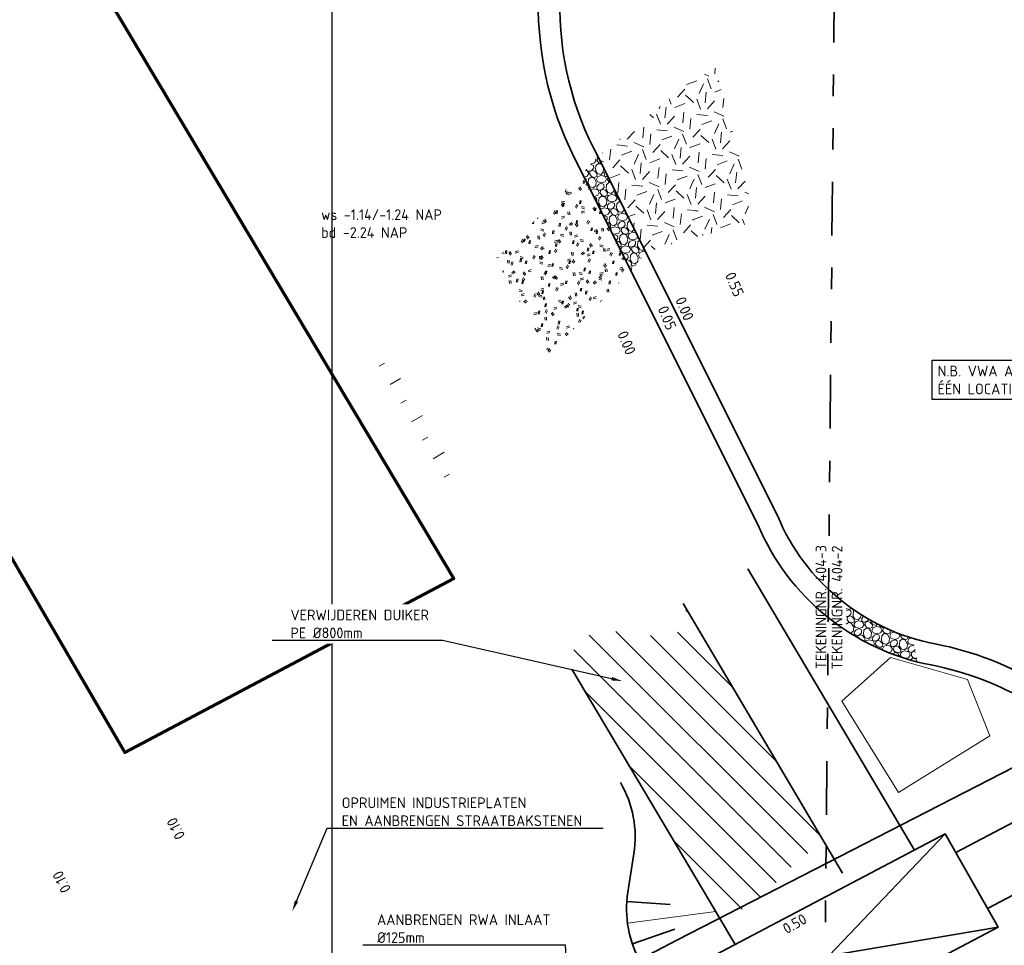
# Model space of a CAD drawing. Header units: metres. Extents: x 109063 to 109671, y 521086 to 521391.
# Tile 44 of 85: x 109203 to 109248, y 521256 to 521299. Entities that reach past the tile are written whole.
import ezdxf
from ezdxf import colors
from ezdxf.entities.mleader import LeaderData, LeaderLine
from ezdxf.lldxf.tags import DXFTag
from ezdxf.math import Vec2, Vec3

# ---------------------------------------------------------------- set-up
doc = ezdxf.new("R2010")
doc.units = ezdxf.units.M
doc.linetypes.add('AL-TEKENBLADGRENS', pattern=[11.5, 2.5, -1.5, 1, -1.5, 1, -1.5, 2.5])
for name, color, linetype, lineweight in [('B-WE-GW-TALUDARCERING_KORT-G', 253, 'Continuous', 18), ('B-WE-GW-TALUDARCERING_LANG-G', 253, 'Continuous', 18), ('N-WE-GR-GRAS-A-200', 62, 'Continuous', 18), ('N-WE-GR-GRAS_RUIGGRAS-A-200', 62, 'Continuous', 18), ('N-WE-GW-GROND_ONTGRAVEN-A-200', 7, 'Continuous', 18), ('N-WE-GW-TALUD-G', 90, 'Continuous', 35), ('N-WE-GW-TALUDARCERING_KORT-G', 90, 'Continuous', 35), ('N-WE-GW-TALUDARCERING_LANG-G', 90, 'Continuous', 18), ('N-WE-GW-WATERGANG-G', 160, 'Continuous', 35), ('N-WE-KG-WERKGRENS_FASE 3A-G', 10, 'XX-WERKGRENS_CIRCEL', 70), ('N-WE-KW-KUNSTWERK_BRUG-G', 170, 'Continuous', 35), ('N-WE-OV-KABEL_GROEP3-G', 130, 'OV-KABEL-SO', 35), ('N-WE-VH-KANTVERHARDING_VOETPAD_WANDELPAD-G', 2, 'Continuous', 35), ('N-WE-VH-KANTVERHARDING_WEG-G', 4, 'Continuous', 35), ('V-WE-VH-VERHARDING_HALFVERHARDING-A-200', 122, 'Continuous', 18), ('X-XX-AL-HOOGTELABEL-T25', 7, 'Continuous', 25), ('X-XX-AL-PEILMAAT-T25', 7, 'Continuous', 25), ('X-XX-AL-T25', 7, 'Continuous', 25), ('X-XX-AL-TEKENBLADGRENS-G', 7, 'AL-TEKENBLADGRENS', 35), ('X-XX-AL-VERWIJZING-T25', 7, 'Continuous', 25)]:
    doc.layers.add(name, color=color, linetype=linetype, lineweight=lineweight)
doc.layers.add('N-WE-GR-BOOMVAK-G', color=7, linetype='Continuous', lineweight=18, true_color=0xcc6600)
doc.layers.add('X-XX-AL-HULPLIJN-G', color=2, linetype='Continuous', lineweight=30, plot=False)
doc.styles.add('NLCS-ISO-M200-T25', font='NLCS-ISO.ttf', dxfattribs={"height": 0.5})
doc.styles.get("Standard").update_dxf_attribs({"font": 'isocpeur.ttf'})
tags = doc.linetypes.add('OV-KABEL-SO', pattern='A,4,-1,[103,NLCS.SHX,S=0.75,R=0,X=0,Y=0],-1,4,-1.5,["0V",Standard,S=1,R=0,X=0,Y=-0.5],-3', length=14.5).pattern_tags.tags
tags[18] = DXFTag(74, 10)
doc.linetypes.add('XX-WERKGRENS_CIRCEL', pattern='A,10,-2.5,[69,NLCS.SHX,S=1,R=0,X=0,Y=0],-2.5', length=15)
pattern_1 = [(20.83497584, (0, 0), (1.15786235, 2.580572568), [0.5, -1.5]), (20.83497584, (0.6013, 1.5128), (1.15786235, 2.580572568), [0.5, -1.5]), (110.83497584, (-0.062, 0.7254), (-2.580572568, 1.15786235), [0.5, -1.5]), (110.83497584, (0.4367, 1.6641), (-2.580572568, 1.15786235), [0.5, -1.5]), (65.83497584, (-0.1241, 1.4507), (-0.711355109, 1.869217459), [0.5, -2.328427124]), (155.83497584, (1.028, 0.3912), (-1.869217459, -0.711355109), [0.5, -2.328427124]), (47.40002704, (0.2539, 0.7386), (1.8692174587, 0.7113551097), [0.5, -3.972135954]), (47.40002704, (0.7394, 1.9933), (1.8692174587, 0.7113551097), [0.5, -3.972135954]), (84.26992466, (1.30845, 0.49795), (-0.7113551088, 1.869217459), [0.5, -3.972135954]), (84.26992466, (0.1472, 1.019), (-0.7113551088, 1.869217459), [0.5, -3.972135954]), (84.26992466, (0.9793, 0.8007), (-0.7113551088, 1.869217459), [0.5, -3.972135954]), (137.40002704, (-0.39125, 1.0281), (-0.7113551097, 1.8692174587), [0.5, -3.972135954]), (174.26992466, (0.2671, 0.42265), (-1.869217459, -0.7113551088), [0.5, -3.972135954])]

msp = doc.modelspace()

# ---------------------------------------------------------------- hatches: boundary and pattern name
at = {"layer": 'N-WE-GR-GRAS-A-200', "transparency": 33554687}
h = msp.add_hatch(dxfattribs=at)
h.set_pattern_fill('AGR-GRAS_02', color=256, scale=0.2, angle=20.835, pattern_type=2)
h.set_pattern_definition(pattern_1)
h.paths.add_polyline_path([(109233.573, 521296.157), (109234.917, 521296.924), (109236.465, 521291.361), (109236.465, 521289.67), (109234.803, 521289.217), (109235.012, 521290.12), (109234.996, 521291.045), (109234.895, 521291.41)])
h = msp.add_hatch(dxfattribs=at)
h.set_pattern_fill('AGR-GRAS_02', color=256, scale=0.2, angle=20.835, pattern_type=2)
h.set_pattern_definition(pattern_1)
edge = h.paths.add_edge_path()
edge.add_line((109232.734, 521295.445), (109233.573, 521296.157))
edge.add_line((109233.573, 521296.157), (109234.895, 521291.41))
edge.add_arc((109231.461, 521290.454), 3.564, -20.3066, 15.5519, ccw=False)
edge.add_line((109234.803, 521289.217), (109233.681, 521288.981))
edge.add_line((109233.681, 521288.981), (109233.869, 521289.572))
edge.add_arc((109230.972, 521290.492), 3.039, 342.3785, 370.0031)
edge.add_line((109233.965, 521291.02), (109232.734, 521295.445))
h = msp.add_hatch(dxfattribs=at)
h.set_pattern_fill('AGR-GRAS_02', color=256, scale=0.2, angle=20.835, pattern_type=2)
h.set_pattern_definition(pattern_1)
edge = h.paths.add_edge_path()
edge.add_line((109229.446, 521292.785), (109232.734, 521295.445))
edge.add_line((109232.734, 521295.445), (109234.014, 521290.845))
edge.add_arc((109232.37, 521290.388), 1.706, -28.5515, 15.5519, ccw=False)
edge.add_arc((109235.305, 521288.791), 1.636, 151.4485, 173.3085)
edge.add_line((109233.681, 521288.981), (109231.684, 521288.312))
edge.add_line((109231.684, 521288.312), (109229.446, 521292.785))
at = {"layer": 'N-WE-GR-GRAS_RUIGGRAS-A-200'}
h = msp.add_hatch(dxfattribs=at)
h.set_pattern_fill('AGR-GRAS_RUIGGRAS-SO', color=256, scale=0.2, pattern_type=2)
h.set_pattern_definition([(40, (109286.1259, 521173.818), (-0.555183, 1.361717), [0.15, -1.6]), (40, (109286.1759, 521173.768), (-0.555183, 1.361717), [0.15, -1.6]), (95, (109286.4259, 521173.768), (-1.572732, 0.765842), [0.15, -0.8]), (95, (109286.4959, 521173.768), (-1.572732, 0.765842), [0.15, -0.8]), (125, (109286.5259, 521174.018), (-1.474644, 0.188218), [0.15, -1]), (125, (109286.5759, 521174.068), (-1.474644, 0.188218), [0.15, -1]), (15, (109286.1259, 521174.068), (0.3207365, 1.121217), [0.15, -0.8]), (15, (109286.1259, 521174.138), (0.3207365, 1.121217), [0.15, -0.8]), (165, (109286.1259, 521174.068), (-0.967784, -1.293597), [0.15, -0.8]), (165, (109286.1259, 521174.138), (-0.967784, -1.293597), [0.15, -0.8]), (65, (109286.1259, 521173.818), (-0.534868, 0.745933), [0.15, -1]), (65, (109286.1759, 521173.768), (-0.534868, 0.745933), [0.15, -1]), (80, (109286.4259, 521173.768), (-1.320928, 1.1468), [0.15, -0.8]), (80, (109286.4759, 521173.768), (-1.320928, 1.1468), [0.15, -0.8]), (80, (109286.2259, 521174.018), (-0.932713, 0.4690905), [0.15, -0.8]), (80, (109286.2759, 521174.018), (-0.932713, 0.4690905), [0.15, -0.8])])
h.paths.add_polyline_path([(109224.68, 521288.002), (109228.722, 521291.997), (109230.989, 521287.465), (109227.182, 521283.599)])
at = {"layer": 'N-WE-GW-GROND_ONTGRAVEN-A-200'}
h = msp.add_hatch(dxfattribs=at)
h.set_pattern_fill('AGW-WERK_ONTGRAVEN-SO', color=256, scale=0.2, pattern_type=2)
h.set_pattern_definition([(135, (109286.1259, 521173.818), (-0.707107, -0.707107), [])])
edge = h.paths.add_edge_path()
edge.add_line((109228.231, 521268.91), (109228.379, 521270.261))
edge.add_line((109228.379, 521270.261), (109229.082, 521270.504))
edge.add_line((109229.082, 521270.504), (109230.34, 521270.671))
edge.add_line((109230.34, 521270.671), (109230.958, 521270.601))
edge.add_line((109230.958, 521270.601), (109231.403, 521270.486))
edge.add_line((109231.403, 521270.486), (109232.566, 521270.456))
edge.add_arc((109232.592, 521271.437), 0.981, 268.4846, 379.0466)
edge.add_line((109233.52, 521271.757), (109233.584, 521271.699))
edge.add_line((109233.584, 521271.699), (109240.512, 521259.973))
edge.add_line((109240.512, 521259.973), (109240.446, 521260.06))
edge.add_line((109240.446, 521260.06), (109240.428, 521260.081))
edge.add_arc((109239.677, 521259.44), 0.987, 40.4396, 131.9788)
edge.add_line((109239.017, 521260.174), (109237.946, 521259.235))
edge.add_line((109237.946, 521259.235), (109237.478, 521258.56))
edge.add_line((109237.478, 521258.56), (109235.773, 521257.453))
edge.add_line((109235.773, 521257.453), (109234.614, 521258.16))
edge.add_line((109234.614, 521258.16), (109228.231, 521268.91))
at = {"layer": 'V-WE-VH-VERHARDING_HALFVERHARDING-A-200'}
h = msp.add_hatch(dxfattribs=at)
h.set_pattern_fill('AVH-HALFVERHARDING_GRIND_01-SO', color=256, scale=0.2, pattern_type=2)
h.set_pattern_definition([(342.74206, (109288.7377, 521174.2618), (0.345472, 0.6255296), [0.17454, -0.69884]), (17.25794, (109288.07035, 521174.46914), (0.3454736, 0.6255353), [0.17454, -1.0606]), (61.0888, (109288.237, 521174.5209), (-0.8340377, 0.2591115), [0.1428, -0.57178]), (118.9112, (109288.65153, 521175.27146), (-0.3454757, -0.6255428), [0.1428, -0.86778]), (162.74206, (109288.237, 521174.7709), (-0.345472, -0.6255296), [0.17454, -0.69884]), (197.25794, (109288.07035, 521174.8227), (-0.3454736, -0.6255353), [0.17454, -1.0606]), (241.0888, (109287.9037, 521174.771), (0.8340377, -0.2591115), [0.1428, -0.57178]), (298.9112, (109288.1801, 521175.27146), (0.3454757, 0.6255428), [0.1428, -0.86778]), (342.74206, (109287.0482, 521175.1724), (-0.4885685, 0.8846327), [0.15578, -0.71758]), (40.85185, (109286.1606, 521173.24956), (0.3454716, 0.62553237), [0.1566, -2.31624]), (84.58698, (109287.31545, 521175.2286), (-0.14309664, 1.5101735), [0.19018, -1.95508]), (118.9112, (109288.16735, 521175.1579), (-0.834054, 0.259106), [0.18928, -0.82132]), (162.74206, (109287.2419, 521175.5836), (0.4885685, -0.8846327), [0.1567, -0.71664]), (40.85185, (109285.93765, 521173.65134), (0.3454716, 0.62553237), [0.15622, -2.31662]), (84.58698, (109286.95617, 521175.33906), (-0.3454706, -0.62553976), [0.18974, -1.95554]), (298.9112, (109286.9562, 521175.33906), (0.834054, -0.259106), [0.19042, -0.82018]), (26.66898, (109285.38507, 521173.99612), (-1.17951603, -0.36643148), [0.11696, -2.90952]), (84.58698, (109287.36003, 521175.66588), (-0.3454706, -0.62553976), [0.11724, -2.02802]), (131.76242, (109286.39395, 521177.55188), (-1.3226255, 1.1437447), [0.15658, -2.56274]), (162.742, (109285.3963, 521174.2819), (-0.3454723, -0.6255293), [0.12604, -0.74732]), (26.66898, (109285.17133, 521174.26674), (-1.17951603, -0.36643148), [0.1171, -2.90938]), (84.58698, (109287.02967, 521175.7562), (-0.3454706, -0.62553976), [0.1286, -2.01666]), (131.76242, (109286.14201, 521177.42524), (-1.3226255, 1.1437447), [0.13436, -2.58496]), (342.742, (109287.11915, 521175.656), (0.3454723, 0.6255293), [0.1428, -0.73056]), (50.24156, (109287.27013, 521174.42878), (0.34546939, 0.62552944), [0.13896, -4.40622]), (95.41302, (109287.359, 521174.5356), (-0.4885705, 0.8846359), [0.12196, -1.39498]), (150.93884, (109285.53631, 521176.68538), (-0.83404266, 0.25911215), [0.11236, -3.3091]), (197.25794, (109287.24927, 521174.7116), (0.8340399, -0.2591075), [0.14282, -1.0923]), (50.24156, (109287.01817, 521174.55538), (0.34546939, 0.62552944), [0.14808, -4.3971]), (95.41302, (109287.02865, 521174.4448), (-0.4885705, 0.8846359), [0.11106, -1.40588]), (150.93884, (109285.32257, 521176.41478), (-0.83404266, 0.25911215), [0.12024, -3.30122]), (17.25794, (109287.13375, 521174.3864), (-0.8340399, 0.2591075), [0.1428, -1.09232])])
h.paths.add_polyline_path([(109228.722, 521291.997), (109229.446, 521292.785), (109231.684, 521288.312), (109230.989, 521287.465)])
h = msp.add_hatch(dxfattribs=at)
h.set_pattern_fill('AVH-HALFVERHARDING_GRIND_01-SO', color=256, scale=0.2, pattern_type=2)
h.set_pattern_definition([(342.74206, (109641.2032, 521255.13034), (0.3454718, 0.6255296), [0.17454, -0.69884]), (17.25794, (109640.53583, 521255.3377), (0.3454736, 0.6255353), [0.17454, -1.0606]), (61.0888, (109640.7025, 521255.3895), (-0.8340377, 0.2591115), [0.1428, -0.57178]), (118.9112, (109641.117, 521256.14), (-0.3454757, -0.62554285), [0.1428, -0.86778]), (162.74206, (109640.7025, 521255.63946), (-0.3454718, -0.6255296), [0.17454, -0.69884]), (197.25794, (109640.53583, 521255.69124), (-0.3454736, -0.6255353), [0.17454, -1.0606]), (241.0888, (109640.36915, 521255.6396), (0.8340377, -0.2591115), [0.1428, -0.57178]), (298.9112, (109640.6456, 521256.14), (0.3454757, 0.62554285), [0.1428, -0.86778]), (342.74206, (109639.5137, 521256.0409), (-0.4885685, 0.8846327), [0.15578, -0.71758]), (40.85185, (109638.62607, 521254.1181), (0.34547161, 0.62553237), [0.1566, -2.31624]), (84.58698, (109639.78093, 521256.09714), (-0.14309664, 1.51017349), [0.19018, -1.95508]), (118.9112, (109640.63283, 521256.02646), (-0.8340539, 0.2591061), [0.18928, -0.82132]), (162.74206, (109639.7074, 521256.45216), (0.4885685, -0.8846327), [0.1567, -0.71664]), (40.85185, (109638.40313, 521254.51988), (0.34547161, 0.62553237), [0.15622, -2.31662]), (84.58698, (109639.42165, 521256.2076), (-0.3454706, -0.62553976), [0.18974, -1.95554]), (298.9112, (109639.42165, 521256.2076), (0.8340539, -0.2591061), [0.19042, -0.82018]), (26.668985, (109637.85055, 521254.86466), (-1.17951603, -0.36643148), [0.11696, -2.90952]), (84.58698, (109639.8255, 521256.53442), (-0.3454706, -0.62553976), [0.11724, -2.02802]), (131.76242, (109638.85943, 521258.42042), (-1.32262549, 1.14374471), [0.15658, -2.56274]), (162.74202, (109637.8618, 521255.15044), (-0.3454723, -0.6255293), [0.12604, -0.74732]), (26.668985, (109637.63681, 521255.13528), (-1.17951603, -0.36643148), [0.1171, -2.90938]), (84.58698, (109639.49515, 521256.62474), (-0.3454706, -0.62553976), [0.1286, -2.01666]), (131.76242, (109638.6075, 521258.29378), (-1.32262549, 1.14374471), [0.13436, -2.58496]), (342.74202, (109639.5846, 521256.5245), (0.3454723, 0.6255293), [0.1428, -0.73056]), (50.24156, (109639.73561, 521255.29732), (0.34546939, 0.625529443), [0.13896, -4.40622]), (95.41302, (109639.82447, 521255.40414), (-0.48857046, 0.88463593), [0.12196, -1.39498]), (150.93884, (109638.0018, 521257.55392), (-0.83404266, 0.25911215), [0.11236, -3.3091]), (197.25794, (109639.71475, 521255.5801), (0.83403986, -0.25910747), [0.14282, -1.0923]), (50.24156, (109639.48365, 521255.42392), (0.34546939, 0.625529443), [0.14808, -4.3971]), (95.41302, (109639.49413, 521255.31336), (-0.48857046, 0.88463593), [0.11106, -1.40588]), (150.93884, (109637.78805, 521257.28332), (-0.83404266, 0.25911215), [0.12024, -3.30122]), (17.25794, (109639.59923, 521255.25494), (-0.83403986, 0.25910747), [0.1428, -1.09232])])
edge = h.paths.add_edge_path()
edge.add_arc((109247.046, 521279.901), 10, 232.8967, 248.8278)
edge.add_line((109243.435, 521270.576), (109243.521, 521270.535))
edge.add_line((109243.521, 521270.535), (109244.084, 521270.328))
edge.add_line((109244.084, 521270.328), (109244.386, 521269.212))
edge.add_line((109244.386, 521269.212), (109243.722, 521269.394))
edge.add_line((109243.722, 521269.394), (109243.162, 521269.6))
edge.add_line((109243.162, 521269.6), (109242.563, 521269.879))
edge.add_line((109242.563, 521269.879), (109241.949, 521270.153))
edge.add_line((109241.949, 521270.153), (109241.46, 521270.425))
edge.add_line((109241.46, 521270.425), (109241.022, 521270.697))
edge.add_line((109241.022, 521270.697), (109241.014, 521271.925))

# ---------------------------------------------------------------- linework, layer by layer
at = {"layer": 'B-WE-GW-TALUDARCERING_KORT-G'}
for p, q in [((109219.265, 521283.03), (109219.509, 521283.172)), ((109220.271, 521281.302), (109220.521, 521281.447)), ((109221.278, 521279.573), (109221.532, 521279.722)), ((109222.284, 521277.845), (109222.544, 521277.997))]:
    msp.add_line(p, q, dxfattribs=at)
at = {"layer": 'B-WE-GW-TALUDARCERING_LANG-G'}
for p, q in [((109219.768, 521282.166), (109220.261, 521282.453)), ((109220.774, 521280.438), (109221.279, 521280.731)), ((109221.781, 521278.709), (109222.296, 521279.009))]:
    msp.add_line(p, q, dxfattribs=at)
at = {"layer": 'N-WE-GR-BOOMVAK-G'}
msp.add_lwpolyline([(109240.818, 521267.405), (109243.072, 521269.45), (109246.662, 521268.418), (109247.704, 521265.798), (109243.458, 521263.158)], close=True, dxfattribs=at)
at = {"layer": 'N-WE-GW-TALUD-G', "flags": 128}
msp.add_lwpolyline([(109244.191, 521260.469), (109236.441, 521273.587)], dxfattribs=at)
msp.add_lwpolyline([(109230.497, 521263.617, -0.173736), (109231.128, 521260.304), (109230.845, 521258.505, 0.172478), (109231.462, 521255.212), (109232.285, 521253.8)], format="xyb", dxfattribs=at)
at = {"layer": 'N-WE-GW-TALUDARCERING_KORT-G'}
for p, q in [((109230.795, 521258.07), (109232.813, 521257.931)), ((109231.056, 521256.1), (109233.04, 521256.783))]:
    msp.add_line(p, q, dxfattribs=at)
at = {"layer": 'N-WE-GW-TALUDARCERING_LANG-G'}
msp.add_line((109230.827, 521257.072), (109234.936, 521257.615), dxfattribs=at)
at = {"layer": 'N-WE-GW-WATERGANG-G', "flags": 128}
for points in [[(109233.427, 521271.964), (109240.85, 521259.402)], [(109228.231, 521268.91), (109234.614, 521258.16)]]:
    msp.add_lwpolyline(points, dxfattribs=at)
at = {"layer": 'N-WE-GW-WATERGANG-G', "color": 253}
msp.add_lwpolyline([(109235.848, 521256.072), (109234.614, 521258.16)], dxfattribs=at)
at = {"layer": 'N-WE-KW-KUNSTWERK_BRUG-G'}
msp.add_lwpolyline([(109234.796, 521249.867), (109248.094, 521256.873), (109245.621, 521261.222), (109232.306, 521254.207)], close=True, dxfattribs=at)
for points in [[(109245.621, 521261.222), (109234.796, 521249.867)], [(109232.306, 521254.207), (109248.094, 521256.873)]]:
    msp.add_lwpolyline(points, dxfattribs=at)
at = {"layer": 'N-WE-VH-KANTVERHARDING_VOETPAD_WANDELPAD-G', "flags": 128}
for points in [[(109267.943, 521307.309), (109262.917, 521310.287, 0.132994), (109242.769, 521315.875, 0.559625), (109228.362, 521292.716), (109236.901, 521275.649, 0.251029), (109244.967, 521269.099, -0.176402), (109253.277, 521264.126, -0.176402)], [(109267.433, 521306.449), (109262.407, 521309.427, 0.132994), (109242.762, 521314.875, 0.559625), (109229.256, 521293.164), (109237.811, 521276.066, 0.251899), (109245.156, 521270.081, -0.179801), (109254.178, 521264.6)]]:
    msp.add_lwpolyline(points, format="xyb", dxfattribs=at)
at = {"layer": 'N-WE-VH-KANTVERHARDING_WEG-G'}
msp.add_line((109258.832, 521267.052), (109246.116, 521260.352), dxfattribs=at)
at = {"layer": 'N-WE-VH-KANTVERHARDING_WEG-G', "flags": 128}
msp.add_lwpolyline([(109261.817, 521265.234), (109247.6, 521257.743)], dxfattribs=at)
at = {"layer": 'X-XX-AL-HULPLIJN-G', "flags": 128}
msp.add_lwpolyline([(109217.068, 521390.72), (109412.538, 521390.72), (109412.538, 521229.992), (109217.068, 521229.992)], close=True, dxfattribs=at)
at = {"layer": 'X-XX-AL-TEKENBLADGRENS-G'}
msp.add_lwpolyline([(109261.328, 521166.17), (109261.328, 521243.911), (109239.92, 521244.118), (109240.728, 521327.985)], dxfattribs=at)

# ---------------------------------------------------------------- texts
at = {"layer": 'X-XX-AL-T25', "char_height": 0.5, "attachment_point": 1, "style": 'NLCS-ISO-M200-T25'}
for s, insert, rotation in [('0.55', (109235.818, 521287.468), 292.9438), ('0.05', (109232.68, 521285.898), 292.9438), ('0.00', (109233.5, 521286.317), 292.9438), ('0.00', (109230.8, 521284.726), 292.9438), ('0.10', (109209.798, 521260.897, -0.184), 116.6127), ('0.10', (109204.481, 521258.413, -0.184), 116.6127), ('0.50', (109237.995, 521256.975), 29.5148)]:
    msp.add_mtext_dynamic_manual_height_columns(s, width=1.41981, gutter_width=2.5, heights=[0], dxfattribs=dict(at, insert=insert, rotation=rotation))
at = {"layer": 'X-XX-AL-VERWIJZING-T25', "insert": (109216.56, 521290.336), "char_height": 0.5, "attachment_point": 1, "style": 'NLCS-ISO-M200-T25'}
msp.add_mtext_dynamic_manual_height_columns('ws -1.14/-1.24 NAP\\Pbd -2.24 NAP', width=12.93914, gutter_width=6.25, heights=[0], dxfattribs=at)
at = {"layer": 'X-XX-AL-VERWIJZING-T25', "char_height": 0.5, "attachment_point": 1, "rotation": 90, "style": 'NLCS-ISO-M200-T25'}
for s, insert in [('TEKENINGNR. 404-3', (109239.59, 521268.905)), ('TEKENINGNR. 404-2', (109240.342, 521268.892))]:
    msp.add_mtext_dynamic_manual_height_columns(s, width=8.76536, gutter_width=2.5, heights=[0], dxfattribs=dict(at, insert=insert))

# ---------------------------------------------------------------- leaders
at = {"layer": 'X-XX-AL-HOOGTELABEL-T25'}
ml = msp.add_multileader_mtext('Standard', dxfattribs=at)
ml.set_content('AANBRENGEN RWA INLAAT \\P%%C125mm', color=256, style='NLCS-ISO-M200-T25')
ml.set_leader_properties(color=256, linetype='ByLayer', lineweight=-1)
ml.build(insert=Vec2(0, 0))
ml.multileader.update_dxf_attribs({"text_left_attachment_type": 5, "text_right_attachment_type": 5, "dogleg_length": 0.5, "arrow_head_size": 0.5})
ctx = ml.context
ctx.base_point, ctx.char_height, ctx.arrow_head_size, ctx.landing_gap_size, ctx.plane_origin = Vec3(109218.984, 521256.044), 0.5, 0.5, 0.18, Vec3(109228.308, 521250.122)
ctx.left_attachment, ctx.right_attachment = 5, 5
notes = []
notes.append((ctx, [(0, (1, 1, 0), (109227.944, 521256.044), (-1, 0), 0.5, [(0, [(109228.308, 521250.122)], 0, [])])]))
ctx.mtext.insert, ctx.mtext.flow_direction = Vec3(109219.164, 521257.478), 5
at = {"layer": 'X-XX-AL-PEILMAAT-T25'}
ml = msp.add_multileader_mtext('Standard', dxfattribs=at)
ml.set_content('OPRUIMEN INDUSTRIEPLATEN\\PEN AANBRENGEN STRAATBAKSTENEN', color=256, style='NLCS-ISO-M200-T25')
ml.set_leader_properties(color=256, linetype='ByLayer', lineweight=-1)
ml.build(insert=Vec2(0, 0))
ml.multileader.update_dxf_attribs({"text_left_attachment_type": 5, "text_right_attachment_type": 5, "dogleg_length": 0.5, "arrow_head_size": 0.5})
ctx = ml.context
ctx.base_point, ctx.char_height, ctx.arrow_head_size, ctx.landing_gap_size, ctx.plane_origin, ctx.plane_x_axis = Vec3(109217.337, 521261.492), 0.5, 0.5, 0.18, Vec3(109215.218, 521257.628), Vec3(1, 0, 0)
ctx.left_attachment, ctx.right_attachment = 5, 5
notes.append((ctx, [(0, (1, 1, 0), (109216.837, 521261.492), (1, 0, 0), 0.5, [(0, [(109215.218, 521257.628)], 0, [])])]))
ctx.mtext.insert, ctx.mtext.text_direction, ctx.mtext.flow_direction = Vec3(109217.517, 521262.925), Vec3(1, 0, 0), 5
for ctx, leaders in notes:
    for number, flags, end, landing, length, lines in leaders:
        leader = LeaderData()
        leader.index, (leader.has_last_leader_line, leader.has_dogleg_vector, leader.attachment_direction) = number, flags
        leader.last_leader_point, leader.dogleg_vector, leader.dogleg_length = Vec3(end), Vec3(landing), length
        for number, points, colour, breaks in lines:
            line = LeaderLine()
            line.index, line.vertices, line.color, line.breaks = number, Vec3.list(points), colors.encode_raw_color(colour), breaks
            leader.lines.append(line)
        ctx.leaders.append(leader)

# ---------------------------------------------------------------- next in the draw order: texts
at = {"layer": 'X-XX-AL-PEILMAAT-T25', "insert": (109245.275, 521283.048), "char_height": 0.5, "attachment_point": 1, "style": 'NLCS-ISO-M200-T25', "bg_fill": 19, "box_fill_scale": 1.5, "bg_fill_color": 256, "bg_fill_transparency": 0}
msp.add_mtext_dynamic_manual_height_columns('N.B. VWA AFVOER VANUIT GEBOUW OP ÉÉN LOCATIE AANBIEDEN', width=12.13718, gutter_width=2.5, heights=[0], dxfattribs=at)

# ---------------------------------------------------------------- next in the draw order: linework, layer by layer
at = {"layer": 'N-WE-KG-WERKGRENS_FASE 3A-G', "flags": 128}
msp.add_lwpolyline([(109325.985, 521089.891), (109318.976, 521087.098), (109317.759, 521090.31), (109323.357, 521094.593), (109238.454, 521245.385), (109219.993, 521235.574), (109205.062, 521230.405), (109136.282, 521195.493), (109151.524, 521165.711), (109133.203, 521154.372), (109118.97, 521166.626), (109096.884, 521210.772), (109081.12, 521240.821), (109089.41, 521256.905), (109098.836, 521261.004), (109101.047, 521258.31, 0.28099), (109115.146, 521256.234), (109161.484, 521279.683), (109182.49, 521274.188), (109197.384, 521282.23), (109207.411, 521265.019), (109222.743, 521273.13), (109202.684, 521306.819), (109330.854, 521375.957), (109334.104, 521366.956), (109359.352, 521304.007), (109395.916, 521316.767), (109395.014, 521304.654), (109407.223, 521303.045), (109419.647, 521302.279), (109418.208, 521287.556), (109409.708, 521288.408), (109419.013, 521237.753), (109418.562, 521234.864), (109426.445, 521234.185), (109428.101, 521222.066), (109421.278, 521222.223), (109442.345, 521149.248), (109444.21, 521130.53), (109415.056, 521118.995), (109417.942, 521109.017), (109389.8, 521098.734), (109393.219, 521089.125), (109386.118, 521086.75), (109367.934, 521091.648), (109364.106, 521102.437)], format="xyb", close=True, dxfattribs=at)

# ---------------------------------------------------------------- next in the draw order: leaders
at = {"layer": 'X-XX-AL-PEILMAAT-T25'}
ml = msp.add_multileader_mtext('Standard', dxfattribs=at)
ml.set_content('VERWIJDEREN DUIKER\\PPE %%C800mm', color=256, style='NLCS-ISO-M200-T25')
ml.set_leader_properties(color=256, linetype='ByLayer', lineweight=-1)
ml.build(insert=Vec2(0, 0))
ml.multileader.update_dxf_attribs({"text_left_attachment_type": 5, "text_right_attachment_type": 5, "dogleg_length": 0.5, "arrow_head_size": 0.5})
ctx = ml.context
ctx.base_point, ctx.char_height, ctx.arrow_head_size, ctx.landing_gap_size, ctx.plane_origin, ctx.plane_x_axis = Vec3(109214.949, 521270.245), 0.5, 0.5, 0.18, Vec3(109230.218, 521268.964), Vec3(1, 0, 0)
ctx.left_attachment, ctx.right_attachment = 5, 5
notes = []
notes.append((ctx, [(0, (1, 1, 0), (109222.209, 521270.245), (-1, 0, 0), 0.5, [(0, [(109230.578, 521268.349)], 0, [])])]))
ctx.mtext.insert, ctx.mtext.text_direction, ctx.mtext.flow_direction = Vec3(109215.129, 521271.678), Vec3(1, 0, 0), 5
ctx.mtext.has_bg_fill, ctx.mtext.bg_color, ctx.mtext.bg_scale_factor, ctx.mtext.bg_transparency, ctx.mtext.use_window_bg_color = 1, -1027028792, 1.5, 0, 1
for ctx, leaders in notes:
    for number, flags, end, landing, length, lines in leaders:
        leader = LeaderData()
        leader.index, (leader.has_last_leader_line, leader.has_dogleg_vector, leader.attachment_direction) = number, flags
        leader.last_leader_point, leader.dogleg_vector, leader.dogleg_length = Vec3(end), Vec3(landing), length
        for number, points, colour, breaks in lines:
            line = LeaderLine()
            line.index, line.vertices, line.color, line.breaks = number, Vec3.list(points), colors.encode_raw_color(colour), breaks
            leader.lines.append(line)
        ctx.leaders.append(leader)

# ---------------------------------------------------------------- next in the draw order: linework, layer by layer
at = {"layer": 'N-WE-OV-KABEL_GROEP3-G', "flags": 128}
msp.add_lwpolyline([(109330.453, 521257.784), (109330.192, 521258.943), (109327.168, 521258.264), (109308.933, 521260.633), (109302.778, 521255.014), (109294.204, 521262.859), (109290.144, 521265.716), (109285.664, 521267.614), (109281.463, 521268.48), (109277.025, 521268.558), (109268.429, 521266.295), (109258.741, 521261.977), (109255.811, 521267.919), (109233.159, 521256.284), (109139.458, 521207.268)], dxfattribs=at)

doc.saveas('drawing.dxf')
